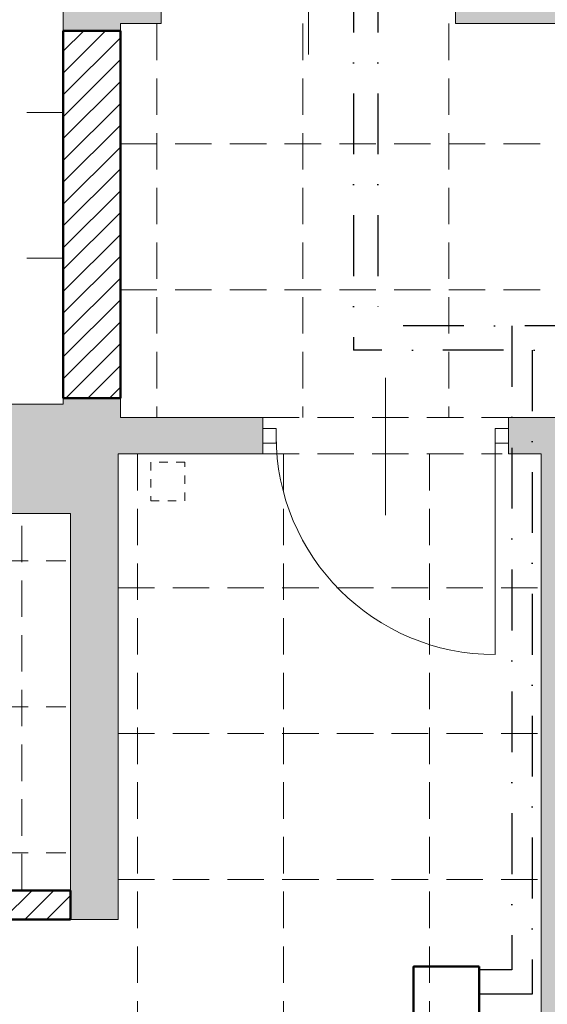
# Model space of a CAD drawing. Header units: millimetres. Extents: x -23540 to 53212, y -37964 to 41185.
# Tile 142 of 203: x 11334 to 11551, y -31721 to -31316. Entities that reach past the tile are written whole.
import ezdxf

# ---------------------------------------------------------------- set-up
doc = ezdxf.new("R2010")
doc.units = ezdxf.units.MM
for name, pattern in [('0.5_0.5', [1, 0.5, -0.5]), ('DASHDOT', [1, 0.5, -0.25, 0, -0.25]), ('DASHEDX2', [1.5, 1, -0.5])]:
    doc.linetypes.add(name, pattern=pattern)
doc.layers.get('0').update_dxf_attribs({"lineweight": 18})
for name, color, linetype, lineweight in [('Cienka', 7, 'Continuous', 18), ('mm_klimatyzacja', 94, 'Continuous', 50), ('PG_PRZERYWANE_ŚREDNIE', 1, 'DASHEDX2', 18), ('PG_WIDOKOWE_CIENKIE', 1, 'Continuous', 18), ('PG_ŚCIANY_DZIAŁOWE', 3, 'Continuous', 18)]:
    doc.layers.add(name, color=color, linetype=linetype, lineweight=lineweight)

msp = doc.modelspace()

# ---------------------------------------------------------------- hatches: boundary and pattern name
at = {"layer": 'PG_ŚCIANY_DZIAŁOWE', "true_color": 0x636466, "transparency": 33554610}
h = msp.add_hatch(color=251, dxfattribs=at)
h.dxf.hatch_style = 1
h.paths.add_polyline_path([(11392.12, -31317.46), (11392.12, -31294.96), (11351.87, -31294.96), (11351.87, -31320.46), (11375.37, -31320.46), (11375.37, -31317.46)])
h.paths.add_polyline_path([(11513.12, -31294.96), (11513.12, -31317.46), (11617.87, -31317.46), (11619.87, -31317.46), (11619.87, -31270.46), (11576.87, -31270.46), (11576.87, -31153.71), (11529.87, -31153.71), (11529.87, -31294.96)])
h = msp.add_hatch(color=251, dxfattribs=at)
h.dxf.hatch_style = 1
h.paths.add_polyline_path([(11303.87, -31518.96), (11374.37, -31518.96), (11374.37, -31494.46), (11433.87, -31494.46), (11433.87, -31479.46), (11375.37, -31479.46), (11375.37, -31471.46), (11351.87, -31471.46), (11351.87, -31473.96), (11303.87, -31473.96)])
h = msp.add_hatch(color=251, dxfattribs=at)
h.dxf.hatch_style = 1
h.paths.add_polyline_path([(11563.37, -31479.46), (11534.87, -31479.46), (11534.87, -31494.46), (11548.37, -31494.46), (11548.37, -32110.96), (11563.37, -32110.96)])
h = msp.add_hatch(color=251, dxfattribs=at)
h.dxf.hatch_style = 1
h.paths.add_polyline_path([(11374.37, -31518.96), (11354.87, -31518.96), (11354.87, -31685.96), (11374.37, -31685.96)])

# ---------------------------------------------------------------- linework, layer by layer
at = {"color": 251, "true_color": 0x636466, "extrusion": (0, 0, -1)}
for p, q in [((11452.62, -31273.62), (11452.62, -31330.11)), ((11484.37, -31519.56), (11484.37, -31463.07)), ((11529.37, -31486.96), (11529.37, -31576.96))]:
    msp.add_line(p, q, dxfattribs=at)
at = {"color": 251, "true_color": 0x636466}
for p, q in [((11351.87, -31294.96), (11351.87, -31320.46)), ((11392.12, -31317.46), (11392.12, -31294.96)), ((11513.12, -31317.46), (11513.12, -31294.96)), ((11375.37, -31317.46), (11375.37, -31320.46)), ((11392.12, -31317.46), (11375.37, -31317.46)), ((11529.87, -31317.46), (11513.12, -31317.46)), ((11529.87, -31317.46), (11617.87, -31317.46)), ((11375.37, -31320.46), (11351.87, -31320.46)), ((11351.87, -31471.46), (11351.87, -31473.96)), ((11375.37, -31471.46), (11351.87, -31471.46)), ((11375.37, -31471.46), (11375.37, -31479.46)), ((11351.87, -31473.96), (11303.87, -31473.96)), ((11433.87, -31479.46), (11375.37, -31479.46)), ((11433.87, -31479.46), (11433.87, -31494.46)), ((11563.37, -31479.46), (11534.87, -31479.46)), ((11534.87, -31479.46), (11534.87, -31494.46)), ((11439.37, -31483.96), (11433.87, -31483.96)), ((11433.87, -31483.96), (11433.87, -31489.96)), ((11439.37, -31489.96), (11439.37, -31483.96)), ((11534.87, -31483.96), (11529.37, -31483.96)), ((11529.37, -31483.96), (11529.37, -31489.96)), ((11534.87, -31489.96), (11534.87, -31483.96)), ((11433.87, -31489.96), (11439.37, -31489.96)), ((11529.37, -31489.96), (11534.87, -31489.96)), ((11433.87, -31494.46), (11374.37, -31494.46)), ((11374.37, -31518.96), (11374.37, -31494.46)), ((11548.37, -31494.46), (11534.87, -31494.46)), ((11548.37, -31494.46), (11548.37, -32110.96)), ((11303.87, -31518.96), (11354.87, -31518.96)), ((11354.87, -31685.96), (11354.87, -31518.96)), ((11374.37, -31685.96), (11374.37, -31518.96)), ((11354.87, -31685.96), (11374.37, -31685.96))]:
    msp.add_line(p, q, dxfattribs=at)
at = {"color": 251, "true_color": 0x636466, "extrusion": (0, 0, -1)}
msp.add_arc((-11529.37, -31486.96), 90, 270, 0, dxfattribs=at)
at = {"layer": 'Cienka', "color": 251, "true_color": 0x636466}
msp.add_line((11254.87, -31673.96), (11354.87, -31673.96), dxfattribs=at)
at = {"layer": 'mm_klimatyzacja', "linetype": 'DASHDOT', "lineweight": 30, "ltscale": 50}
for p, q in [((11471.23, -30544.59), (11471.23, -31451.81)), ((11481.23, -30544.59), (11481.23, -31441.81)), ((12418.36, -31441.81), (11481.23, -31441.81)), ((11536.29, -31441.81), (11536.29, -31706.61)), ((12434.72, -31451.81), (11471.23, -31451.81)), ((11544.7, -31451.81), (11544.7, -31716.61)), ((11536.29, -31706.61), (11522.91, -31706.61)), ((11544.7, -31716.61), (11522.91, -31716.61))]:
    msp.add_line(p, q, dxfattribs=at)
at = {"layer": 'mm_klimatyzacja', "color": 3, "linetype": 'Continuous', "lineweight": 50, "ltscale": 50}
msp.add_lwpolyline([(11522.91, -31705.3), (11522.91, -31789.3), (11495.91, -31789.3), (11495.91, -31705.3)], close=True, dxfattribs=at)
at = {"layer": 'PG_PRZERYWANE_ŚREDNIE', "color": 251, "lineweight": 15, "ltscale": 15, "true_color": 0x636466}
for p, q in [((11390.37, -31317.46), (11390.37, -31479.46)), ((11450.37, -31317.46), (11450.37, -31479.46)), ((11510.37, -31317.46), (11510.37, -31479.46)), ((11351.87, -31320.46), (11351.87, -31471.46)), ((11375.37, -31320.46), (11375.37, -31471.46)), ((11351.87, -31353.96), (10757.37, -31353.96)), ((11375.37, -31366.96), (12524.37, -31366.96)), ((11351.87, -31413.96), (10757.37, -31413.96)), ((11375.37, -31426.96), (12524.37, -31426.96)), ((11433.87, -31479.46), (11534.87, -31479.46)), ((11382.37, -31494.46), (11382.37, -32089.46)), ((11433.87, -31494.46), (11532.26, -31494.46)), ((11442.37, -31494.46), (11442.37, -32089.46)), ((11502.37, -31494.46), (11502.37, -32089.46)), ((11334.87, -31673.96), (11334.87, -31520.52)), ((11254.87, -31538.46), (11352.91, -31538.46)), ((11374.37, -31549.46), (11548.37, -31549.46)), ((11254.87, -31598.46), (11352.91, -31598.46)), ((11374.37, -31609.46), (11548.37, -31609.46)), ((11254.87, -31658.46), (11352.91, -31658.46)), ((11374.37, -31669.46), (11548.37, -31669.46))]:
    msp.add_line(p, q, dxfattribs=at)
at = {"layer": 'PG_WIDOKOWE_CIENKIE', "color": 251, "linetype": 'Continuous', "lineweight": 18, "true_color": 0x636466}
for p, q in [((11351.87, -31328.84), (11360.25, -31320.46)), ((11351.87, -31337.82), (11369.23, -31320.46)), ((11351.87, -31346.8), (11375.37, -31323.3)), ((11351.87, -31355.78), (11375.37, -31332.28)), ((11351.87, -31364.76), (11375.37, -31341.26)), ((11351.87, -31373.74), (11375.37, -31350.24)), ((11351.87, -31382.72), (11375.37, -31359.22)), ((11351.87, -31391.7), (11375.37, -31368.2)), ((11351.87, -31400.68), (11375.37, -31377.18)), ((11351.87, -31409.66), (11375.37, -31386.16)), ((11351.87, -31418.64), (11375.37, -31395.14)), ((11351.87, -31427.62), (11375.37, -31404.12)), ((11351.87, -31436.6), (11375.37, -31413.1)), ((11351.87, -31445.58), (11375.37, -31422.08)), ((11351.87, -31454.56), (11375.37, -31431.06)), ((11351.87, -31463.54), (11375.37, -31440.04)), ((11352.93, -31471.46), (11375.37, -31449.02)), ((11361.91, -31471.46), (11375.37, -31458)), ((11370.89, -31471.46), (11375.37, -31466.98)), ((11327.02, -31685.96), (11339.02, -31673.96)), ((11336, -31685.96), (11348, -31673.96)), ((11344.98, -31685.96), (11354.87, -31676.07)), ((11353.96, -31685.96), (11354.87, -31685.05))]:
    msp.add_line(p, q, dxfattribs=at)
at = {"layer": 'PG_WIDOKOWE_CIENKIE', "color": 251, "lineweight": 50, "true_color": 0x636466}
for p, q in [((11351.87, -31320.46), (11375.37, -31320.46)), ((11351.87, -31471.46), (11351.87, -31320.46)), ((11375.37, -31320.46), (11375.37, -31471.46)), ((11375.37, -31471.46), (11351.87, -31471.46)), ((11041.87, -31673.96), (11354.87, -31673.96)), ((11354.87, -31673.96), (11354.87, -31685.96)), ((11142.37, -31685.96), (11354.87, -31685.96))]:
    msp.add_line(p, q, dxfattribs=at)
at = {"layer": 'PG_WIDOKOWE_CIENKIE', "color": 251, "linetype": '0.5_0.5', "ltscale": 7, "true_color": 0x636466}
for p, q in [((11401.82, -31497.76), (11387.82, -31497.76)), ((11387.82, -31497.76), (11387.82, -31513.76)), ((11401.82, -31513.76), (11401.82, -31497.76)), ((11387.82, -31513.76), (11401.82, -31513.76))]:
    msp.add_line(p, q, dxfattribs=at)

doc.saveas('drawing.dxf')
